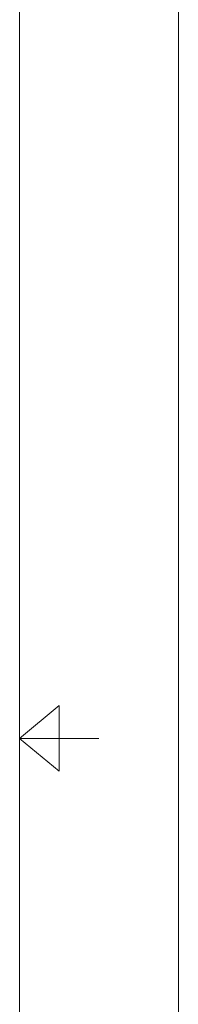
# Model space of a CAD drawing. Header units: millimetres. Extents: x 0 to 2122, y 0 to 1639.
# Tile 68 of 85: x 2090 to 2122, y 768 to 961. Entities that reach past the tile are written whole.
import ezdxf

# ---------------------------------------------------------------- set-up
doc = ezdxf.new("R2010")
doc.units = ezdxf.units.MM
doc.layers.add('1', color=7, linetype='Continuous', true_color=0xffffff)

msp = doc.modelspace()

# ---------------------------------------------------------------- linework, layer by layer
at = {"layer": '1', "color": 7, "linetype": 'Continuous', "lineweight": 13}
for p, q in [((2121.69, 1639.49), (2121.69, 0)), ((2090.49, 1602.23), (2090.49, 37.26)), ((2098.29, 826.2), (2090.49, 819.75)), ((2098.29, 826.2), (2098.29, 813.29)), ((2090.49, 819.75), (2106.09, 819.75)), ((2098.29, 813.29), (2090.49, 819.75)), ((2090.49, 819.75), (2106.09, 819.75))]:
    msp.add_line(p, q, dxfattribs=at)

doc.saveas('drawing.dxf')
